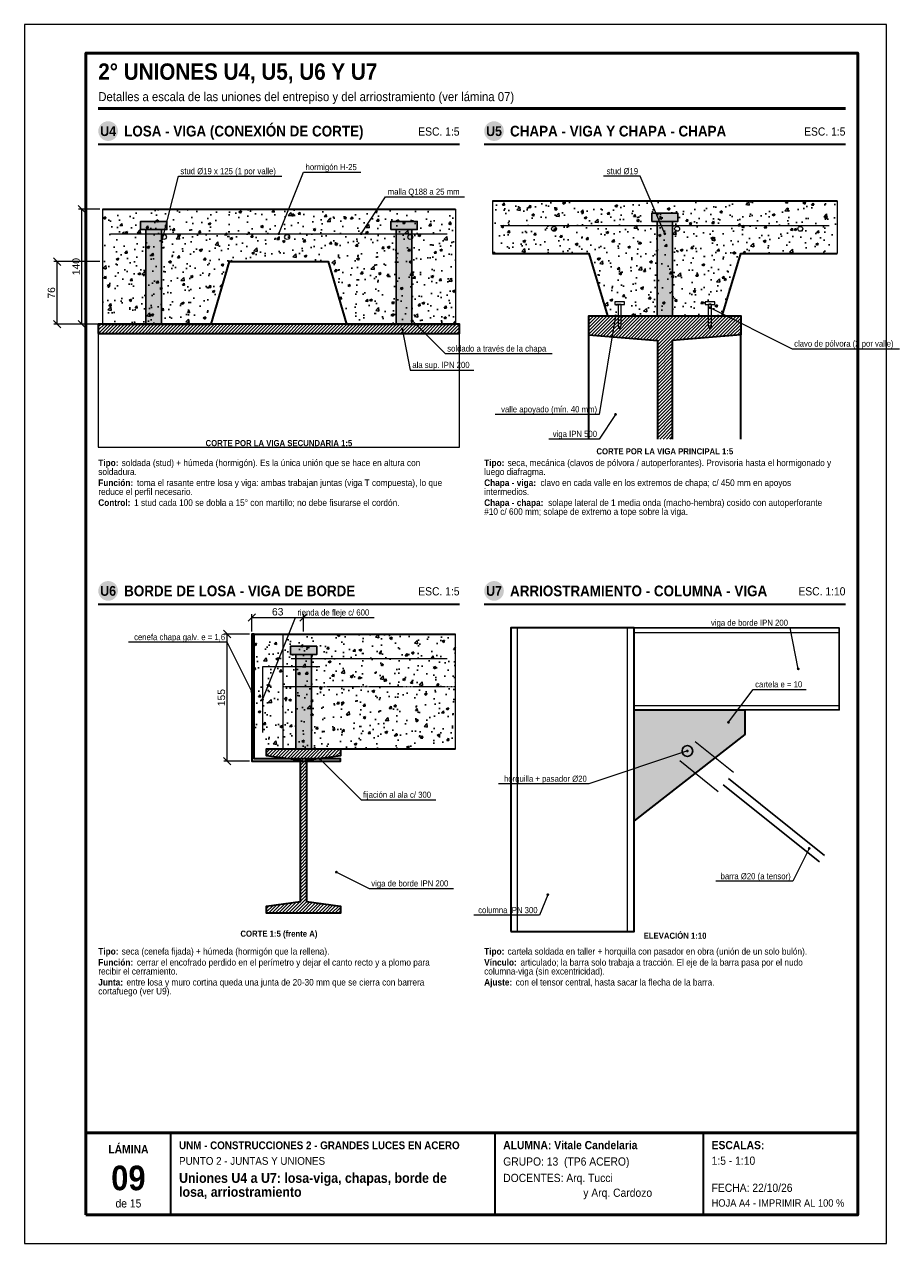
# Model space of a CAD drawing. Header units: millimetres. Extents: x 0 to 213, y 0 to 297.
import ezdxf
from ezdxf.enums import TextEntityAlignment as Align

# ---------------------------------------------------------------- set-up
doc = ezdxf.new("R2010")
doc.units = ezdxf.units.MM
doc.header["$LTSCALE"] = 0.35
doc.linetypes.add('DASHED2', pattern=[0.762, 0.635, -0.127])
for name, color, linetype in [('0-MARCO', 7, 'Continuous'), ('1-OCULTO', 8, 'DASHED2'), ('1-SECCION', 7, 'Continuous'), ('1-VISTA', 7, 'Continuous'), ('2-RAYADO', 8, 'Continuous'), ('3-COTAS', 7, 'Continuous'), ('3-REFS', 7, 'Continuous'), ('3-TEXTOS', 7, 'Continuous'), ('3-TITULOS', 7, 'Continuous')]:
    doc.layers.add(name, color=color, linetype=linetype)
doc.styles.add('ARIAL', font='arial.ttf')
doc.styles.add('ARIAL-NEGRITA', font='arialbd.ttf')
doc.dimstyles.new('A4', dxfattribs={"dimtxt": 1.8, "dimasz": 1, "dimexe": 0.8, "dimexo": 0.6, "dimgap": 0.5, "dimtad": 1, "dimdec": 0, "dimtxsty": 'ARIAL', "dimtsz": 0.9, "dimcen": 2.5, "dimclrd": 7, "dimclre": 7, "dimclrt": 7, "dimazin": 3, "dimtfac": 1, "dimtmove": 0, "dimatfit": 3, "dimlwd": 13, "dimlwe": 13, "dimarcsym": 0})

msp = doc.modelspace()

# ---------------------------------------------------------------- hatches: boundary and pattern name
at = {"layer": '2-RAYADO'}
h = msp.add_hatch(dxfattribs=at)
h.set_pattern_fill('AR-CONC', color=8, scale=0.035)
h.paths.add_polyline_path([(114, 254), (114, 241.2), (137.5, 241.2), (142, 226), (170, 226), (174.5, 241.2), (198, 241.2), (198, 254)])
h = msp.add_hatch(dxfattribs=at)
h.set_pattern_fill('AR-CONC', color=8, scale=0.035)
h.paths.add_polyline_path([(19, 252), (19, 224), (45.5, 224), (50, 239.2), (74, 239.2), (78.5, 224), (105, 224), (105, 252)])
at = {"layer": '2-RAYADO', "true_color": 0xd7d7d7}
h = msp.add_hatch(color=254, dxfattribs=at)
h.dxf.hatch_style = 1
h.paths.add_polyline_path([(152.8, 249), (159.2, 249), (159.2, 251), (152.8, 251)])
h = msp.add_hatch(color=254, dxfattribs=at)
h.dxf.hatch_style = 1
h.paths.add_polyline_path([(28.3, 247), (34.7, 247), (34.7, 249), (28.3, 249)])
h = msp.add_hatch(color=254, dxfattribs=at)
h.dxf.hatch_style = 1
h.paths.add_polyline_path([(29.6, 224), (33.4, 224), (33.4, 247), (29.6, 247)])
h = msp.add_hatch(color=254, dxfattribs=at)
h.dxf.hatch_style = 1
h.paths.add_polyline_path([(89.3, 247), (95.7, 247), (95.7, 249), (89.3, 249)])
h = msp.add_hatch(color=254, dxfattribs=at)
h.dxf.hatch_style = 1
h.paths.add_polyline_path([(90.6, 224), (94.4, 224), (94.4, 247), (90.6, 247)])
h = msp.add_hatch(color=254, dxfattribs=at)
h.dxf.hatch_style = 1
h.paths.add_polyline_path([(154.1, 226), (157.9, 226), (157.9, 249), (154.1, 249)])
at = {"layer": '2-RAYADO'}
h = msp.add_hatch(dxfattribs=at)
h.set_pattern_fill('ANSI31', color=8, scale=0.18)
h.paths.add_polyline_path([(137.5, 221.4), (137.5, 226), (174.5, 226), (174.5, 221.4), (157.8, 220), (157.8, 196), (154.2, 196), (154.2, 220)])
h = msp.add_hatch(dxfattribs=at)
h.set_pattern_fill('ANSI31', color=8, scale=0.18)
h.paths.add_polyline_path([(18, 221.74), (106, 221.74), (106, 224), (18, 224)])
h = msp.add_hatch(dxfattribs=at)
h.set_pattern_fill('AR-CONC', color=8, scale=0.035)
h.paths.add_polyline_path([(63, 120.5), (56, 120.5), (56, 148.5), (63, 148.5)])
h = msp.add_hatch(dxfattribs=at)
h.set_pattern_fill('AR-CONC', color=8, scale=0.035)
h.paths.add_polyline_path([(63, 120.5), (105, 120.5), (105, 148.5), (63, 148.5)])
at = {"layer": '2-RAYADO', "true_color": 0xd7d7d7}
h = msp.add_hatch(color=254, dxfattribs=at)
h.dxf.hatch_style = 1
h.paths.add_polyline_path([(64.8, 143.5), (71.2, 143.5), (71.2, 145.5), (64.8, 145.5)])
h = msp.add_hatch(color=254, dxfattribs=at)
h.dxf.hatch_style = 1
h.paths.add_polyline_path([(66.1, 120.5), (69.9, 120.5), (69.9, 143.5), (66.1, 143.5)])
h = msp.add_hatch(color=254, dxfattribs=at)
h.dxf.hatch_style = 1
h.paths.add_polyline_path([(148.5, 130), (175.5, 130), (175.5, 124), (148.5, 103)])
at = {"layer": '2-RAYADO'}
h = msp.add_hatch(dxfattribs=at)
h.set_pattern_fill('ANSI31', color=8, scale=0.18)
h.paths.add_polyline_path([(77, 120.5), (77, 118.82), (68.75, 117.66), (68.75, 83.34), (77, 82.18), (77, 80.5), (59, 80.5), (59, 82.18), (67.25, 83.34), (67.25, 117.66), (59, 118.82), (59, 120.5)])
at = {"layer": '3-REFS'}
h = msp.add_hatch(color=7, dxfattribs=at)
h.dxf.hatch_style = 1
edge = h.paths.add_edge_path()
edge.add_arc((33.5, 244), 0.35, 0, 360)
h = msp.add_hatch(color=7, dxfattribs=at)
h.dxf.hatch_style = 1
edge = h.paths.add_edge_path()
edge.add_arc((62, 246), 0.35, 0, 360)
h = msp.add_hatch(color=7, dxfattribs=at)
h.dxf.hatch_style = 1
edge = h.paths.add_edge_path()
edge.add_arc((82, 246), 0.35, 0, 360)
h = msp.add_hatch(color=7, dxfattribs=at)
h.dxf.hatch_style = 1
edge = h.paths.add_edge_path()
edge.add_arc((156, 246), 0.35, 0, 360)
h = msp.add_hatch(color=7, dxfattribs=at)
h.dxf.hatch_style = 1
edge = h.paths.add_edge_path()
edge.add_arc((144, 226), 0.35, 0, 360)
h = msp.add_hatch(color=7, dxfattribs=at)
h.dxf.hatch_style = 1
edge = h.paths.add_edge_path()
edge.add_arc((167, 228), 0.35, 0, 360)
h = msp.add_hatch(color=7, dxfattribs=at)
h.dxf.hatch_style = 1
edge = h.paths.add_edge_path()
edge.add_arc((92, 222.8), 0.35, 0, 360)
h = msp.add_hatch(color=7, dxfattribs=at)
h.dxf.hatch_style = 1
edge = h.paths.add_edge_path()
edge.add_arc((94.5, 224.8), 0.35, 0, 360)
h = msp.add_hatch(color=7, dxfattribs=at)
h.dxf.hatch_style = 1
edge = h.paths.add_edge_path()
edge.add_arc((144, 202), 0.35, 0, 360)
h = msp.add_hatch(color=7, dxfattribs=at)
h.dxf.hatch_style = 1
edge = h.paths.add_edge_path()
edge.add_arc((188.5, 140), 0.35, 0, 360)
h = msp.add_hatch(color=7, dxfattribs=at)
h.dxf.hatch_style = 1
edge = h.paths.add_edge_path()
edge.add_arc((55.4, 134.5), 0.35, 0, 360)
h = msp.add_hatch(color=7, dxfattribs=at)
h.dxf.hatch_style = 1
edge = h.paths.add_edge_path()
edge.add_arc((58, 132.5), 0.35, 0, 360)
h = msp.add_hatch(color=7, dxfattribs=at)
h.dxf.hatch_style = 1
edge = h.paths.add_edge_path()
edge.add_arc((171.5, 127), 0.35, 0, 360)
h = msp.add_hatch(color=7, dxfattribs=at)
h.dxf.hatch_style = 1
edge = h.paths.add_edge_path()
edge.add_arc((161.5, 120), 0.35, 0, 360)
h = msp.add_hatch(color=7, dxfattribs=at)
h.dxf.hatch_style = 1
edge = h.paths.add_edge_path()
edge.add_arc((72, 118.1), 0.35, 0, 360)
h = msp.add_hatch(color=7, dxfattribs=at)
h.dxf.hatch_style = 1
edge = h.paths.add_edge_path()
edge.add_arc((191.17, 96.26), 0.35, 0, 360)
h = msp.add_hatch(color=7, dxfattribs=at)
h.dxf.hatch_style = 1
edge = h.paths.add_edge_path()
edge.add_arc((76, 90.5), 0.35, 0, 360)
h = msp.add_hatch(color=7, dxfattribs=at)
h.dxf.hatch_style = 1
edge = h.paths.add_edge_path()
edge.add_arc((127.5, 85), 0.35, 0, 360)
at = {"layer": '3-TITULOS'}
h = msp.add_hatch(color=7, dxfattribs=at)
h.dxf.hatch_style = 1
edge = h.paths.add_edge_path()
edge.add_arc((20.4, 271), 2.4, 0, 360)
h = msp.add_hatch(color=7, dxfattribs=at)
h.dxf.hatch_style = 1
edge = h.paths.add_edge_path()
edge.add_arc((114.4, 271), 2.4, 0, 360)
h = msp.add_hatch(color=7, dxfattribs=at)
h.dxf.hatch_style = 1
edge = h.paths.add_edge_path()
edge.add_arc((20.4, 159), 2.4, 0, 360)
h = msp.add_hatch(color=7, dxfattribs=at)
h.dxf.hatch_style = 1
edge = h.paths.add_edge_path()
edge.add_arc((114.4, 159), 2.4, 0, 360)

# ---------------------------------------------------------------- linework, layer by layer
at = {"layer": '0-MARCO', "color": 9, "lineweight": 0}
msp.add_lwpolyline([(0, 0), (210, 0), (210, 297), (0, 297)], close=True, dxfattribs=at)
at = {"layer": '0-MARCO', "lineweight": 50}
msp.add_lwpolyline([(15, 7), (203, 7), (203, 290), (15, 290)], close=True, dxfattribs=at)
msp.add_lwpolyline([(15, 27), (203, 27)], dxfattribs=at)
at = {"layer": '0-MARCO', "lineweight": 35}
for points in [[(35.68, 7), (35.68, 27)], [(114.64, 7), (114.64, 27)], [(165.4, 7), (165.4, 27)]]:
    msp.add_lwpolyline(points, dxfattribs=at)
at = {"layer": '1-OCULTO', "lineweight": 13}
msp.add_lwpolyline([(63, 135.7), (105, 135.7)], dxfattribs=at)
at = {"layer": '1-SECCION', "lineweight": 35}
for points in [[(114, 254), (198, 254)], [(19, 252), (105, 252)], [(114, 241.2), (137.5, 241.2), (142, 226), (170, 226), (174.5, 241.2), (198, 241.2)], [(19, 224), (45.5, 224), (50, 239.2), (74, 239.2), (78.5, 224), (105, 224)], [(137.5, 221.4), (137.5, 226), (174.5, 226), (174.5, 221.4)], [(137.5, 196), (137.5, 221.4), (154.2, 220), (154.2, 196)], [(174.5, 196), (174.5, 221.4), (157.8, 220), (157.8, 196)], [(56, 148.5), (63, 148.5)], [(63, 148.5), (105, 148.5)], [(63, 120.5), (105, 120.5)]]:
    msp.add_lwpolyline(points, dxfattribs=at)
for points in [[(18, 221.74), (106, 221.74), (106, 224), (18, 224)], [(56, 148.5), (55.4, 148.5), (55.4, 117.5), (77, 117.5), (77, 118.1), (56, 118.1)], [(148.5, 130), (175.5, 130), (175.5, 124), (148.5, 103)], [(77, 120.5), (77, 118.82), (68.75, 117.66), (68.75, 83.34), (77, 82.18), (77, 80.5), (59, 80.5), (59, 82.18), (67.25, 83.34), (67.25, 117.66), (59, 118.82), (59, 120.5)]]:
    msp.add_lwpolyline(points, close=True, dxfattribs=at)
at = {"layer": '1-SECCION', "lineweight": 25}
for points in [[(55.4, 148.5), (61.4, 148.5)], [(171.5, 113.28), (194.92, 94.54)], [(170.25, 111.72), (193.67, 92.98)]]:
    msp.add_lwpolyline(points, dxfattribs=at)
at = {"layer": '1-VISTA', "lineweight": 13}
for points in [[(114, 254), (114, 241.2)], [(198, 254), (198, 241.2)], [(19, 252), (19, 224)], [(105, 252), (105, 224)], [(18, 194), (106, 194)], [(63, 120.5), (63, 148.5)], [(105, 120.5), (105, 148.5)], [(148.5, 148.9), (198.5, 148.9)], [(148.5, 131.1), (198.5, 131.1)]]:
    msp.add_lwpolyline(points, dxfattribs=at)
at = {"layer": '1-VISTA', "lineweight": 25}
for points in [[(152.8, 249), (159.2, 249), (159.2, 251), (152.8, 251)], [(28.3, 247), (34.7, 247), (34.7, 249), (28.3, 249)], [(29.6, 224), (33.4, 224), (33.4, 247), (29.6, 247)], [(89.3, 247), (95.7, 247), (95.7, 249), (89.3, 249)], [(90.6, 224), (94.4, 224), (94.4, 247), (90.6, 247)], [(154.1, 226), (157.9, 226), (157.9, 249), (154.1, 249)], [(148.5, 130), (198.5, 130), (198.5, 150), (148.5, 150)], [(64.8, 143.5), (71.2, 143.5), (71.2, 145.5), (64.8, 145.5)], [(66.1, 120.5), (69.9, 120.5), (69.9, 143.5), (66.1, 143.5)]]:
    msp.add_lwpolyline(points, close=True, dxfattribs=at)
at = {"layer": '1-VISTA', "lineweight": 18}
for points in [[(116, 248), (196, 248)], [(21, 246), (103, 246)], [(120.12, 76), (120.12, 150)], [(146.88, 76), (146.88, 150)], [(72, 140.5), (58, 140.5), (58, 124.5)], [(65, 142.5), (103, 142.5)], [(163.37, 122.34), (172.74, 114.85)], [(159.63, 117.66), (169, 110.16)]]:
    msp.add_lwpolyline(points, dxfattribs=at)
for points in [[(143.8, 228.8), (146.2, 228.8), (146.2, 229.4), (143.8, 229.4)], [(144.6, 223.6), (145, 222.8), (145.4, 223.6), (145.4, 228.8), (144.6, 228.8)], [(165.8, 228.8), (168.2, 228.8), (168.2, 229.4), (165.8, 229.4)], [(166.6, 223.6), (167, 222.8), (167.4, 223.6), (167.4, 228.8), (166.6, 228.8)]]:
    msp.add_lwpolyline(points, close=True, dxfattribs=at)
at = {"layer": '1-VISTA', "lineweight": 13}
msp.add_lwpolyline([(18, 194), (106, 194), (106, 221.74), (18, 221.74)], close=True, dxfattribs=at)
at = {"layer": '1-VISTA', "lineweight": 35}
msp.add_lwpolyline([(118.5, 76), (148.5, 76), (148.5, 150), (118.5, 150)], close=True, dxfattribs=at)
at = {"layer": '1-VISTA', "lineweight": 13}
for centre in [(129, 247.2), (159, 247.2), (189, 247.2), (34, 245.2), (64, 245.2), (94, 245.2)]:
    msp.add_circle(centre, 0.6, dxfattribs=at)
at = {"layer": '1-VISTA', "lineweight": 25}
msp.add_circle((161.5, 120), 1.3, dxfattribs=at)
at = {"layer": '3-REFS', "lineweight": 13}
for points in [[(33.5, 244), (37.5, 260)], [(37.5, 260), (62.71, 260)], [(62, 246), (68, 261)], [(68, 261), (81.98, 261)], [(150, 260), (141.04, 260)], [(156, 246), (150, 260)], [(82, 246), (88, 255)], [(88, 255), (107.21, 255)], [(144, 226), (140, 202)], [(167, 228), (187, 218)], [(92, 222.8), (94, 212.8)], [(94.5, 224.8), (102.5, 216.8)], [(187, 218), (213.19, 218)], [(102.5, 216.8), (128.59, 216.8)], [(94, 212.8), (109.51, 212.8)], [(140, 202), (114.68, 202)], [(144, 202), (140, 196)], [(140, 196), (127.77, 196)], [(58, 132.5), (66, 152.5)], [(66, 152.5), (85.22, 152.5)], [(186.5, 150), (165.97, 150)], [(188.5, 140), (186.5, 150)], [(49.4, 146.5), (25.33, 146.5)], [(55.4, 134.5), (49.4, 146.5)], [(171.5, 127), (177.5, 135)], [(177.5, 135), (190.44, 135)], [(161.5, 120), (137.5, 112)], [(72, 118.1), (82, 108.1)], [(137.5, 112), (115.5, 112)], [(82, 108.1), (100.23, 108.1)], [(191.17, 96.26), (187.17, 88.26)], [(76, 90.5), (84, 86.5)], [(84, 86.5), (104.53, 86.5)], [(187.17, 88.26), (168.4, 88.26)], [(127.5, 85), (125.5, 80)], [(125.5, 80), (109.45, 80)]]:
    msp.add_lwpolyline(points, dxfattribs=at)
at = {"layer": '3-TITULOS', "lineweight": 50}
msp.add_lwpolyline([(18, 276.5), (200, 276.5)], dxfattribs=at)
at = {"layer": '3-TITULOS', "lineweight": 35}
for points in [[(18, 267.8), (106, 267.8)], [(112, 267.8), (200, 267.8)], [(18, 155.8), (106, 155.8)], [(112, 155.8), (200, 155.8)]]:
    msp.add_lwpolyline(points, dxfattribs=at)

# ---------------------------------------------------------------- texts
at = {"layer": '3-TEXTOS', "width": 0.9}
for s, height, style, p in [('stud Ø19 x 125 (1 por valle)', 1.5, 'ARIAL', (38, 260.5)), ('hormigón H-25', 1.5, 'ARIAL', (68.5, 261.5)), ('malla Q188 a 25 mm', 1.5, 'ARIAL', (88.5, 255.5)), ('clavo de pólvora (2 por valle)', 1.5, 'ARIAL', (187.5, 218.5)), ('soldado a través de la chapa', 1.5, 'ARIAL', (103, 217.3)), ('ala sup. IPN 200', 1.5, 'ARIAL', (94.5, 213.3)), ('Tipo:', 1.6, 'ARIAL-NEGRITA', (18, 189.4)), ('soldada (stud) + húmeda (hormigón). Es la única unión que se hace en altura con', 1.6, 'ARIAL', (23.7, 189.4)), ('Tipo:', 1.6, 'ARIAL-NEGRITA', (112, 189.4)), ('seca, mecánica (clavos de pólvora / autoperforantes). Provisoria hasta el hormigonado y', 1.6, 'ARIAL', (117.7, 189.4)), ('soldadura.', 1.6, 'ARIAL', (18, 187.22)), ('luego diafragma.', 1.6, 'ARIAL', (112, 187.22)), ('Función:', 1.6, 'ARIAL-NEGRITA', (18, 184.55)), ('toma el rasante entre losa y viga: ambas trabajan juntas (viga T compuesta), lo que', 1.6, 'ARIAL', (27.42, 184.55)), ('Chapa - viga:', 1.6, 'ARIAL-NEGRITA', (112, 184.55)), ('clavo en cada valle en los extremos de chapa; c/ 450 mm en apoyos', 1.6, 'ARIAL', (125.72, 184.55)), ('Control:', 1.6, 'ARIAL-NEGRITA', (18, 179.7)), ('reduce el perfil necesario.', 1.6, 'ARIAL', (18, 182.37)), ('1 stud cada 100 se dobla a 15° con martillo; no debe fisurarse el cordón.', 1.6, 'ARIAL', (26.72, 179.7)), ('Chapa - chapa:', 1.6, 'ARIAL-NEGRITA', (112, 179.7)), ('intermedios.', 1.6, 'ARIAL', (112, 182.37)), ('solape lateral de 1 media onda (macho-hembra) cosido con autoperforante', 1.6, 'ARIAL', (127.58, 179.7)), ('#10 c/ 600 mm; solape de extremo a tope sobre la viga.', 1.6, 'ARIAL', (112, 177.52)), ('rienda de fleje c/ 600', 1.5, 'ARIAL', (66.5, 153)), ('cartela e = 10', 1.5, 'ARIAL', (178, 135.5)), ('fijación al ala c/ 300', 1.5, 'ARIAL', (82.5, 108.6)), ('viga de borde IPN 200', 1.5, 'ARIAL', (84.5, 87)), ('Tipo:', 1.6, 'ARIAL-NEGRITA', (18, 70.4)), ('seca (cenefa fijada) + húmeda (hormigón que la rellena).', 1.6, 'ARIAL', (23.7, 70.4)), ('Tipo:', 1.6, 'ARIAL-NEGRITA', (112, 70.4)), ('cartela soldada en taller + horquilla con pasador en obra (unión de un solo bulón).', 1.6, 'ARIAL', (117.7, 70.4)), ('Función:', 1.6, 'ARIAL-NEGRITA', (18, 67.72)), ('cerrar el encofrado perdido en el perímetro y dejar el canto recto y a plomo para', 1.6, 'ARIAL', (27.42, 67.72)), ('Vínculo:', 1.6, 'ARIAL-NEGRITA', (112, 67.72)), ('articulado; la barra solo trabaja a tracción. El eje de la barra pasa por el nudo', 1.6, 'ARIAL', (120.84, 67.72)), ('recibir el cerramiento.', 1.6, 'ARIAL', (18, 65.55)), ('columna-viga (sin excentricidad).', 1.6, 'ARIAL', (112, 65.55)), ('Junta:', 1.6, 'ARIAL-NEGRITA', (18, 62.87)), ('cortafuego (ver U9).', 1.6, 'ARIAL', (18, 60.7)), ('entre losa y muro cortina queda una junta de 20-30 mm que se cierra con barrera', 1.6, 'ARIAL', (24.86, 62.87)), ('Ajuste:', 1.6, 'ARIAL-NEGRITA', (112, 62.87)), ('con el tensor central, hasta sacar la flecha de la barra.', 1.6, 'ARIAL', (119.68, 62.87)), ('UNM - CONSTRUCCIONES 2 - GRANDES LUCES EN ACERO', 1.9, 'ARIAL-NEGRITA', (37.68, 23)), ('ALUMNA: Vitale Candelaria', 2, 'ARIAL-NEGRITA', (116.64, 23)), ('ESCALAS:', 2, 'ARIAL-NEGRITA', (167.4, 23)), ('PUNTO 2 - JUNTAS Y UNIONES', 1.9, 'ARIAL', (37.68, 19.2)), ('GRUPO: 13  (TP6 ACERO)', 2, 'ARIAL', (116.64, 19)), ('1:5 - 1:10', 2, 'ARIAL', (167.4, 19.2)), ('Uniones U4 a U7: losa-viga, chapas, borde de', 2.4, 'ARIAL-NEGRITA', (37.68, 14.8)), ('DOCENTES: Arq. Tucci', 2, 'ARIAL', (116.64, 15)), ('losa, arriostramiento', 2.4, 'ARIAL-NEGRITA', (37.68, 11.4)), ('y Arq. Cardozo', 2, 'ARIAL', (136.14, 11.4)), ('FECHA: 22/10/26', 2, 'ARIAL', (167.4, 12.6)), ('HOJA A4 - IMPRIMIR AL 100 %', 1.8, 'ARIAL', (167.4, 9))]:
    msp.add_text(s, height=height, dxfattribs=dict(at, style=style)).set_placement(p)
at = {"layer": '3-TEXTOS', "style": 'ARIAL', "width": 0.9}
for s, p in [('stud Ø19', (149.5, 260.5)), ('valle apoyado (mín. 40 mm)', (139.5, 202.5)), ('viga IPN 500', (139.5, 196.5)), ('viga de borde IPN 200', (186, 150.5)), ('cenefa chapa galv. e = 1,6', (48.9, 147)), ('horquilla + pasador Ø20', (137, 112.5)), ('barra Ø20 (a tensor)', (186.67, 88.76)), ('columna IPN 300', (125, 80.5))]:
    msp.add_text(s, height=1.5, dxfattribs=at).set_placement(p, align=Align.RIGHT)
at = {"layer": '3-TEXTOS', "style": 'ARIAL-NEGRITA', "width": 0.9}
for s, p in [('CORTE POR LA VIGA SECUNDARIA 1:5', (62, 195)), ('CORTE POR LA VIGA PRINCIPAL 1:5', (156, 193)), ('CORTE 1:5 (frente A)', (62, 75.5)), ('ELEVACIÓN 1:10', (158.5, 75))]:
    msp.add_text(s, height=1.5, dxfattribs=at).set_placement(p, align=Align.MIDDLE_CENTER)
at = {"layer": '3-TITULOS', "width": 0.9}
for s, height, style, p in [('2° UNIONES U4, U5, U6 Y U7', 4, 'ARIAL-NEGRITA', (18, 283.5)), ('Detalles a escala de las uniones del entrepiso y del arriostramiento (ver lámina 07)', 2.2, 'ARIAL', (18, 278.3))]:
    msp.add_text(s, height=height, dxfattribs=dict(at, style=style)).set_placement(p)
at = {"layer": '3-TITULOS', "color": 7, "true_color": 0xffffff, "style": 'ARIAL-NEGRITA', "width": 0.9}
for s, p in [('U4', (20.4, 271)), ('U5', (114.4, 271)), ('U6', (20.4, 159)), ('U7', (114.4, 159))]:
    msp.add_text(s, height=2.4, dxfattribs=at).set_placement(p, align=Align.MIDDLE_CENTER)
at = {"layer": '3-TITULOS', "style": 'ARIAL-NEGRITA', "width": 0.9}
for s, p in [('LOSA - VIGA (CONEXIÓN DE CORTE)', (24.3, 271)), ('CHAPA - VIGA Y CHAPA - CHAPA', (118.3, 271)), ('BORDE DE LOSA - VIGA DE BORDE', (24.3, 159)), ('ARRIOSTRAMIENTO - COLUMNA - VIGA', (118.3, 159))]:
    msp.add_text(s, height=2.6, dxfattribs=at).set_placement(p, align=Align.MIDDLE_LEFT)
at = {"layer": '3-TITULOS', "style": 'ARIAL', "width": 0.9}
for s, p in [('ESC. 1:5', (106, 270.9)), ('ESC. 1:5', (200, 270.9)), ('ESC. 1:5', (106, 158.9)), ('ESC. 1:10', (200, 158.9))]:
    msp.add_text(s, height=2, dxfattribs=at).set_placement(p, align=Align.MIDDLE_RIGHT)
at = {"layer": '3-TITULOS', "width": 0.9}
for s, height, style, p in [('LÁMINA', 2, 'ARIAL-NEGRITA', (25.34, 23)), ('09', 6, 'ARIAL-NEGRITA', (25.34, 16)), ('de 15', 2, 'ARIAL', (25.34, 9.8))]:
    msp.add_text(s, height=height, dxfattribs=dict(at, style=style)).set_placement(p, align=Align.MIDDLE_CENTER)

# ---------------------------------------------------------------- dimensions: what is measured, and where the dimension line sits
at = {"layer": '3-COTAS'}
for base, p1, p2 in [((14, 224), (19, 224), (19, 252)), ((8, 224), (19, 224), (19, 239.2)), ((49.4, 117.5), (55.4, 117.5), (55.4, 148.5))]:
    msp.add_linear_dim(base=base, p1=p1, p2=p2, angle=90, dimstyle='A4', override={"dimlfac": 5}, dxfattribs=at).render()
msp.add_linear_dim(base=(55.4, 152.5), p1=(55.4, 148.5), p2=(68, 148.5), dimstyle='A4', override={"dimlfac": 5}, dxfattribs=at).render()

doc.saveas('drawing.dxf')
